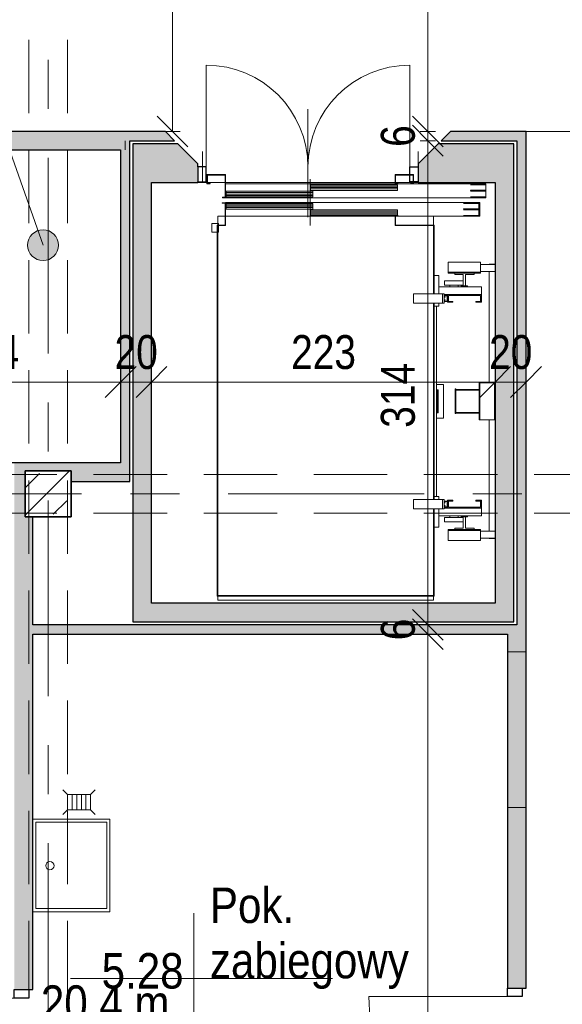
# Model space of a CAD drawing. Header units: centimetres. Extents: x -1743 to 21705, y -8842 to 3590.
# Tile 11 of 45: x -31 to 321, y 557 to 1196. Entities that reach past the tile are written whole.
import ezdxf

# ---------------------------------------------------------------- set-up
doc = ezdxf.new("R2010")
doc.units = ezdxf.units.CM
for name, pattern in [('IMPORT-ACAD_ISO02W100', [15875, 12700, -3175]), ('IMPORT-ACAD_ISO10W100', [45, 30, -7.5, 0, -7.5]), ('Oś', [222.25, 127, -31.75, 31.75, -31.75]), ('Ukryte', [71.438, 47.625, -23.813])]:
    doc.linetypes.add(name, pattern=pattern)
for name, color, linetype, lineweight in [('A-ANNO-DIMS', 211, 'Continuous', 13), ('A-ANNO-DIMS-100', 211, 'Continuous', 13), ('A-AREA', 32, 'Continuous', 9), ('A-AREA-IDEN', 2, 'Continuous', 13), ('A-DETL-GENF', 92, 'Continuous', 9), ('A-DETL-HDLN', 90, 'Ukryte', 9), ('A-DETL-MEDM', 33, 'Continuous', 25), ('A-DOOR', 31, 'Continuous', 13), ('A-FLOR', 192, 'Continuous', 13), ('A-WALL', 113, 'Continuous', 13), ('P-SANR-FIXT', 6, 'Continuous', 9), ('S-COLS', 52, 'Continuous', 9), ('S-GRID', 1, 'Continuous', 13)]:
    doc.layers.add(name, color=color, linetype=linetype, lineweight=lineweight)
doc.styles.add('Arial Narrow_2', font='ARIALN.TTF', dxfattribs={"height": 22})
doc.styles.add('Arial_3', font='arial.ttf', dxfattribs={"width": 0.85, "height": 23})
doc.dimstyles.new('Diagonal_1_100__0_1__1', dxfattribs={"dimscale": 30.48, "dimtxt": 22.515481, "dimasz": 0.656168, "dimexe": 0.164042, "dimexo": 0.0625, "dimgap": 0.065617, "dimtad": 1, "dimdec": 1, "dimrnd": 0.1, "dimdsep": 46, "dimtxsty": 'Arial Narrow_2', "dimblk1": 'OBLIQUE', "dimblk2": 'OBLIQUE', "dimsah": 1, "dimcen": 0.09, "dimazin": 0, "dimtfac": 1, "dimtdec": 4, "dimtix": 1, "dimtmove": 0, "dimatfit": 3, "dimfxl": 0.164042, "dimfxlon": 1, "dimtvp": 1, "dimtolj": 1, "dimtzin": 0, "dimarcsym": 2})
doc.dimstyles.new('Diagonal_1_100__0_1__2', dxfattribs={"dimscale": 30.48, "dimtxt": 22.515481, "dimasz": 0.656168, "dimexe": 0.164042, "dimexo": 0.0625, "dimgap": 0.065617, "dimtad": 1, "dimdec": 1, "dimrnd": 0.1, "dimdsep": 46, "dimtxsty": 'Arial Narrow_2', "dimblk1": 'OBLIQUE', "dimblk2": 'OBLIQUE', "dimsah": 1, "dimcen": 0.09, "dimazin": 0, "dimtfac": 1, "dimtdec": 4, "dimtix": 1, "dimtmove": 2, "dimatfit": 3, "dimfxl": 0.164042, "dimfxlon": 1, "dimtvp": 1, "dimtolj": 1, "dimtzin": 0, "dimarcsym": 2})

# ---------------------------------------------------------------- blocks, each defined once
blk = doc.blocks.new('M_Concrete-Square-Column - 300 x 300mm-V9-5_piętro III __10_50 m_ - stan istniejący')
at = {"layer": 'S-COLS'}
h = blk.add_hatch(dxfattribs=at)
h.set_pattern_fill('FP_11', color=256, style=0, pattern_type=2)
h.set_pattern_definition([(45, (12.623, -888.326), (-17.6777, 17.6777), []), (45, (30.3, -888.326), (-17.6777, 17.6777), [12.5, -6.25])])
h.paths.add_polyline_path([(15, -15), (15, 15), (-15, 15), (-15, -15)], flags=0)
at = {"layer": 'S-COLS', "lineweight": 35}
for p, q in [((15, 15), (-15, 15)), ((-15, 15), (-15, -15)), ((15, -15), (15, 15)), ((-15, -15), (15, -15))]:
    blk.add_line(p, q, dxfattribs=at)
blk = doc.blocks.new('DRZWI 1S - automatyczna etykieta - Drzwi 90-2252155-5_piętro III __10_50 m_ - stan istniejący')
at = {"layer": 'A-DETL-GENF'}
for p, q in [((-50.5, 6), (-50.5, -3.5)), ((-45, 6), (-50.5, 6)), ((-45, -3.5), (-45, 6)), ((50.5, 6), (45, 6)), ((45, 6), (45, -3.5)), ((50.5, -3.5), (50.5, 6)), ((-50.5, -3.5), (-45, -3.5)), ((45, -3.5), (50.5, -3.5))]:
    blk.add_line(p, q, dxfattribs=at)
at = {"layer": 'A-DETL-MEDM'}
for p, q in [((-45, 6), (-50.5, 6)), ((-50.5, 6), (-50.5, -3.5)), ((-45, -3.5), (-45, 6)), ((45, -3.5), (45, 6)), ((45, 6), (50.5, 6)), ((50.5, 6), (50.5, -3.5)), ((-50.5, -3.5), (-45, -3.5)), ((50.5, -3.5), (45, -3.5))]:
    blk.add_line(p, q, dxfattribs=at)
at = {"layer": 'A-DOOR'}
blk.add_line((45, 6), (45, 96), dxfattribs=at)
blk.add_arc((45, 6), 90, 90, 180, dxfattribs=at)
blk = doc.blocks.new('DRZWI 2S - automatyczna etykieta - Drzwi 71_5_71_5 _winda_-2595142-5_piętro III __10_50 m_ - stan istniejący')
at = {"layer": 'A-DETL-GENF'}
for p, q in [((-71.5, -2.5), (-71.5, -12.05)), ((-66, -2.5), (-71.5, -2.5)), ((-66, -12.05), (-66, -2.5)), ((71.5, -2.5), (66, -2.5)), ((66, -2.5), (66, -12.05)), ((71.5, -12.05), (71.5, -2.5)), ((-71.5, -12.05), (-66, -12.05)), ((66, -12.05), (71.5, -12.05))]:
    blk.add_line(p, q, dxfattribs=at)
at = {"layer": 'A-DETL-MEDM'}
for p, q in [((-66, -2.5), (-71.5, -2.5)), ((-71.5, -2.5), (-71.5, -12.05)), ((-66, -12.05), (-66, -2.5)), ((66, -12.05), (66, -2.5)), ((66, -2.5), (71.5, -2.5)), ((71.5, -2.5), (71.5, -12.05)), ((-71.5, -12.05), (-66, -12.05)), ((71.5, -12.05), (66, -12.05))]:
    blk.add_line(p, q, dxfattribs=at)
at = {"layer": 'A-DOOR'}
for p, q in [((-66, -2.5), (-66, 63.5)), ((66, -2.5), (66, 63.5))]:
    blk.add_line(p, q, dxfattribs=at)
at = {"layer": 'A-DOOR', "lineweight": 9}
blk.add_line((0, 35), (0, -35), dxfattribs=at)
at = {"layer": 'A-DOOR'}
for centre, start, end in [((-66, -2.5), 360, 90), ((66, -2.5), 90, 180)]:
    blk.add_arc(centre, 66, start, end, dxfattribs=at)
blk = doc.blocks.new('zlew - Type 1-1332169-5_piętro III __10_50 m_ - stan istniejący')
at = {"layer": 'P-SANR-FIXT'}
for p, q in [((-17.5, 6), (-17.5, 56)), ((-17.5, 56), (42.5, 56)), ((-15.5, 8), (-15.5, 54)), ((-15.5, 54), (40.5, 54)), ((40.5, 54), (40.5, 8)), ((42.5, 56), (42.5, 6)), ((40.5, 8), (-15.5, 8))]:
    blk.add_line(p, q, dxfattribs=at)
blk.add_circle((12.66, 17.08), 2.7, dxfattribs=at)
blk = doc.blocks.new('kratka ściekowa1 - kratka ściekowa-1764096-5_piętro III __10_50 m_ - stan istniejący')
at = {"layer": 'P-SANR-FIXT'}
for p, q in [((-10.5, 8), (-7.5, 5)), ((10.5, 8), (7.5, 5)), ((-7.5, 5), (-7.5, -5)), ((7.5, 5), (-7.5, 5)), ((-4.5, 5), (-4.5, -5)), ((-1.5, 5), (-1.5, -5)), ((1.5, 5), (1.5, -5)), ((4.5, 5), (4.5, -5)), ((7.5, -5), (7.5, 5)), ((-10.5, -8), (-7.5, -5)), ((-7.5, -5), (7.5, -5)), ((7.5, -5), (10.5, -8))]:
    blk.add_line(p, q, dxfattribs=at)
blk = doc.blocks.new('Winda lift 140x240 - Winda lift 140x240-2375752-5_piętro III __10_50 m_ - stan istniejący')
at = {"layer": 'A-DETL-GENF'}
for p, q in [((-70, 123), (-70, 120.3)), ((70, 123), (-70, 123)), ((70, 120.3), (70, 123)), ((-70.3, 120.3), (-70.3, 63.75)), ((70.3, 120.3), (-70.3, 120.3)), ((-70, 120), (70, 120)), ((-70, 63.75), (-70, 120)), ((70, 120), (70, -120)), ((70.3, -120.3), (70.3, 120.3)), ((-100.5, 84.2), (-100.5, 77.7)), ((-79.5, 84.2), (-100.5, 84.2)), ((-79.5, 77.7), (-79.5, 84.2)), ((-110, 83), (-110, 82.7)), ((-106, 83), (-110, 83)), ((-110, 82.7), (-110, 78.2)), ((-110, 82.7), (-100.5, 82.7)), ((-110, 78.2), (-100.5, 78.2)), ((-110, 78.2), (-110, -90.2)), ((-106, 82.7), (-106, 83)), ((-106, 6), (-106, 78.2)), ((-100.5, 77.7), (-79.5, 77.7)), ((-100.5, 77.7), (-79.5, 77.7)), ((-100.5, 77.2), (-100.5, 77.7)), ((-79.5, 77.2), (-100.5, 77.2)), ((-83.75, 77.2), (-96.25, 77.2)), ((-96.25, 77.2), (-96.25, 76.3)), ((-83.75, 76.3), (-83.75, 77.2)), ((-79.5, 77.7), (-79.5, 77.2)), ((-96.25, 76.3), (-90.8, 76.3)), ((-90.8, 76.3), (-90.8, 69)), ((-89.2, 76.3), (-83.75, 76.3)), ((-89.2, 69), (-89.2, 76.3)), ((-89.2, 72.25), (-89.2, 69.25)), ((-88.74, 72.25), (-89.2, 72.25)), ((-87.44, 72.25), (-88.74, 72.25)), ((-85.5, 72.25), (-87.44, 72.25)), ((-83.2, 72.25), (-85.5, 72.25)), ((-80.9, 72.25), (-83.2, 72.25)), ((-78.96, 72.25), (-80.9, 72.25)), ((-77.66, 72.25), (-78.96, 72.25)), ((-77.2, 72.25), (-77.66, 72.25)), ((-77.2, 69.25), (-77.2, 72.25)), ((-73.5, 75.7), (-73.5, 63.75)), ((-70.3, 75.7), (-73.5, 75.7)), ((-101.05, 68.2), (-101.05, 63.2)), ((-73.5, 68.2), (-101.05, 68.2)), ((-92, 69), (-92, 68.2)), ((-88, 69), (-92, 69)), ((-90.8, 69), (-89.2, 69)), ((-89.2, 69.25), (-88.74, 69.25)), ((-88.74, 69.25), (-87.44, 69.25)), ((-88, 68.2), (-88, 69)), ((-87.44, 69.25), (-85.5, 69.25)), ((-85.95, 69.25), (-85.95, 68.2)), ((-85.74, 69.25), (-85.95, 69.25)), ((-85.14, 69.25), (-85.74, 69.25)), ((-85.5, 69.25), (-83.2, 69.25)), ((-84.25, 69.25), (-85.14, 69.25)), ((-83.2, 69.25), (-84.25, 69.25)), ((-83.2, 69.25), (-80.9, 69.25)), ((-82.15, 69.25), (-83.2, 69.25)), ((-81.26, 69.25), (-82.15, 69.25)), ((-80.66, 69.25), (-81.26, 69.25)), ((-80.9, 69.25), (-78.96, 69.25)), ((-80.45, 69.25), (-80.66, 69.25)), ((-80.45, 68.2), (-80.45, 69.25)), ((-78.96, 69.25), (-77.66, 69.25)), ((-77.66, 69.25), (-77.2, 69.25)), ((-101.05, 63.2), (-76.9, 63.2)), ((-101, 63.2), (-101, 58.2)), ((-79.1, 63.2), (-101, 63.2)), ((-101, 58.2), (-100.5, 58.2)), ((-100.5, 62.7), (-79.6, 62.7)), ((-100.5, 58.2), (-100.5, 62.7)), ((-100.5, 58.7), (-100.5, 58.2)), ((-97.5, 58.7), (-100.5, 58.7)), ((-100.5, 58.2), (-97.5, 58.2)), ((-97.5, 58.2), (-97.5, 58.7)), ((-82.6, 58.7), (-82.6, 58.2)), ((-79.6, 58.7), (-82.6, 58.7)), ((-82.6, 58.2), (-79.6, 58.2)), ((-79.6, 62.7), (-79.6, 58.2)), ((-79.6, 58.2), (-79.6, 58.7)), ((-79.6, 58.2), (-79.1, 58.2)), ((-79.1, 63.2), (-79.1, 62.7)), ((-76.9, 63.2), (-79.1, 63.2)), ((-79.1, 58.2), (-79.1, 63.2)), ((-79.1, 62.7), (-79.1, 58.7)), ((-76.9, 62.7), (-79.1, 62.7)), ((-79.1, 58.7), (-76.9, 58.7)), ((-78.9, 62.5), (-77.1, 62.5)), ((-78.9, 58.9), (-78.9, 62.5)), ((-77.1, 58.9), (-78.9, 58.9)), ((-77.1, 62.5), (-77.5, 61.6)), ((-77.5, 61.6), (-76.9, 61.6)), ((-77.5, 59.8), (-77.1, 58.9)), ((-76.9, 59.8), (-77.5, 59.8)), ((-76.9, 63.75), (-76.9, 57.75)), ((-75.9, 63.75), (-76.9, 63.75)), ((-76.9, 61.6), (-76.9, 62.7)), ((-76.9, 58.7), (-76.9, 59.8)), ((-76.9, 57.75), (-75.9, 57.75)), ((-75.9, 63.75), (-56.9, 63.75)), ((-75.9, 57.75), (-75.9, 63.75)), ((-75.9, 57.75), (-75.9, 63.75)), ((-56.9, 57.75), (-75.9, 57.75)), ((-73.5, 57.75), (-73.5, 55.7)), ((-70.3, 57.75), (-70.3, -69.75)), ((-70, -69.75), (-70, 57.75)), ((-56.9, 63.75), (-56.9, 57.75)), ((-73.5, 55.7), (-70.3, 55.7)), ((-71.9, 55.7), (-71.9, -67.7)), ((-109.5, 6), (-100, 6)), ((-109.5, -18), (-109.5, 6)), ((-100, 6), (-100, -18)), ((-99.5, 6), (-100, 6)), ((-100, 6), (-100, -18)), ((-99.5, -18), (-99.5, 6)), ((-84.5, 1.75), (-99.5, 1.75)), ((-99.5, 1.75), (-99.5, 1.25)), ((-99.5, 1.25), (-84.5, 1.25)), ((-84.5, 2), (-84.5, -14)), ((-84, 2), (-84.5, 2)), ((-84.5, 1.25), (-84.5, 1.75)), ((-84, -14), (-84, 2)), ((-76.55, 5), (-76.55, -17)), ((-71.9, 5), (-76.55, 5)), ((-72.9, 1.5), (-72.9, -13.5)), ((-72.35, 1.5), (-72.9, 1.5)), ((-72.35, 1.5), (-71.9, 1.5)), ((-72.35, -13.5), (-72.35, 1.5)), ((-72.35, -13.5), (-72.35, 1.5)), ((-100, -18), (-109.5, -18)), ((-106, -90.2), (-106, -18)), ((-100, -18), (-99.5, -18)), ((-84.5, -13.25), (-99.5, -13.25)), ((-99.5, -13.25), (-99.5, -13.75)), ((-99.5, -13.75), (-84.5, -13.75)), ((-84.5, -13.75), (-84.5, -13.25)), ((-84.5, -14), (-84, -14)), ((-76.55, -17), (-71.9, -17)), ((-72.9, -13.5), (-72.35, -13.5)), ((-71.9, -13.5), (-72.35, -13.5)), ((-101, -70.2), (-101, -75.2)), ((-100.5, -70.2), (-101, -70.2)), ((-100.5, -70.2), (-100.5, -70.7)), ((-97.5, -70.2), (-100.5, -70.2)), ((-100.5, -74.7), (-100.5, -70.2)), ((-97.5, -70.7), (-97.5, -70.2)), ((-82.6, -70.2), (-82.6, -70.7)), ((-79.6, -70.2), (-82.6, -70.2)), ((-79.6, -70.7), (-79.6, -70.2)), ((-79.6, -70.2), (-79.6, -74.7)), ((-79.1, -70.2), (-79.6, -70.2)), ((-79.1, -75.2), (-79.1, -70.2)), ((-76.9, -69.75), (-76.9, -75.75)), ((-75.9, -69.75), (-76.9, -69.75)), ((-75.9, -69.75), (-56.9, -69.75)), ((-75.9, -75.75), (-75.9, -69.75)), ((-75.9, -75.75), (-75.9, -69.75)), ((-73.5, -67.7), (-73.5, -69.75)), ((-70.3, -67.7), (-73.5, -67.7)), ((-56.9, -69.75), (-56.9, -75.75)), ((-101.05, -75.2), (-101.05, -80.2)), ((-76.9, -75.2), (-101.05, -75.2)), ((-101, -75.2), (-79.1, -75.2)), ((-100.5, -70.7), (-97.5, -70.7)), ((-79.6, -74.7), (-100.5, -74.7)), ((-82.6, -70.7), (-79.6, -70.7)), ((-79.1, -70.7), (-79.1, -74.7)), ((-76.9, -70.7), (-79.1, -70.7)), ((-79.1, -74.7), (-79.1, -75.2)), ((-79.1, -74.7), (-76.9, -74.7)), ((-79.1, -75.2), (-76.9, -75.2)), ((-78.9, -70.9), (-77.1, -70.9)), ((-78.9, -74.5), (-78.9, -70.9)), ((-77.1, -74.5), (-78.9, -74.5)), ((-77.1, -70.9), (-77.5, -71.8)), ((-77.5, -71.8), (-76.9, -71.8)), ((-77.5, -73.6), (-77.1, -74.5)), ((-76.9, -73.6), (-77.5, -73.6)), ((-76.9, -71.8), (-76.9, -70.7)), ((-76.9, -74.7), (-76.9, -73.6)), ((-76.9, -75.75), (-75.9, -75.75)), ((-56.9, -75.75), (-75.9, -75.75)), ((-73.5, -75.75), (-73.5, -87.7)), ((-70.3, -75.75), (-70.3, -120.3)), ((-70, -120), (-70, -75.75)), ((-101.05, -80.2), (-73.5, -80.2)), ((-92, -80.2), (-92, -81)), ((-92, -81), (-88, -81)), ((-90.8, -81), (-90.8, -88.3)), ((-89.2, -81), (-90.8, -81)), ((-89.2, -88.3), (-89.2, -81)), ((-89.2, -81.25), (-89.2, -84.25)), ((-88.74, -81.25), (-89.2, -81.25)), ((-87.44, -81.25), (-88.74, -81.25)), ((-88, -81), (-88, -80.2)), ((-85.5, -81.25), (-87.44, -81.25)), ((-85.95, -80.2), (-85.95, -81.25)), ((-85.95, -81.25), (-85.74, -81.25)), ((-85.74, -81.25), (-85.14, -81.25)), ((-83.2, -81.25), (-85.5, -81.25)), ((-85.14, -81.25), (-84.25, -81.25)), ((-84.25, -81.25), (-83.2, -81.25)), ((-80.9, -81.25), (-83.2, -81.25)), ((-83.2, -81.25), (-82.15, -81.25)), ((-82.15, -81.25), (-81.26, -81.25)), ((-81.26, -81.25), (-80.66, -81.25)), ((-78.96, -81.25), (-80.9, -81.25)), ((-80.66, -81.25), (-80.45, -81.25)), ((-80.45, -81.25), (-80.45, -80.2)), ((-77.66, -81.25), (-78.96, -81.25)), ((-77.2, -81.25), (-77.66, -81.25)), ((-77.2, -84.25), (-77.2, -81.25)), ((-100.5, -89.7), (-100.5, -89.2)), ((-100.5, -89.2), (-79.5, -89.2)), ((-96.25, -88.3), (-96.25, -89.2)), ((-90.8, -88.3), (-96.25, -88.3)), ((-96.25, -89.2), (-83.75, -89.2)), ((-89.2, -84.25), (-88.74, -84.25)), ((-83.75, -88.3), (-89.2, -88.3)), ((-88.74, -84.25), (-87.44, -84.25)), ((-87.44, -84.25), (-85.5, -84.25)), ((-85.5, -84.25), (-83.2, -84.25)), ((-83.75, -89.2), (-83.75, -88.3)), ((-83.2, -84.25), (-80.9, -84.25)), ((-80.9, -84.25), (-78.96, -84.25)), ((-79.5, -89.2), (-79.5, -89.7)), ((-78.96, -84.25), (-77.66, -84.25)), ((-77.66, -84.25), (-77.2, -84.25)), ((-73.5, -87.7), (-70.3, -87.7)), ((-100.5, -90.2), (-110, -90.2)), ((-110, -90.2), (-110, -94.7)), ((-110, -94.7), (-100.5, -94.7)), ((-110, -94.7), (-110, -95)), ((-110, -95), (-106, -95)), ((-106, -95), (-106, -94.7)), ((-79.5, -89.7), (-100.5, -89.7)), ((-100.5, -89.7), (-100.5, -96.2)), ((-79.5, -89.7), (-100.5, -89.7)), ((-79.5, -96.2), (-79.5, -89.7)), ((-100.5, -96.2), (-79.5, -96.2)), ((-70.3, -120.3), (-70, -120.3)), ((-70, -120), (-70, -120.3)), ((-45, -120), (-70, -120)), ((-70, -120.3), (-70, -120)), ((-70, -120.3), (-70, -126)), ((-70, -120.3), (-45.3, -120.3)), ((-45.3, -120.3), (-45.3, -126)), ((-45, -126.3), (-45, -120)), ((65, -120), (65, -134.8)), ((70, -120), (65, -120)), ((65.3, -120.3), (70.3, -120.3)), ((65.3, -134.5), (65.3, -120.3)), ((69.5, -117.07), (69.47, -117.07)), ((69.47, -117.07), (69.47, -119.92)), ((69.47, -119.92), (69.5, -119.92)), ((69.5, -115.75), (69.5, -120)), ((70, -115.75), (69.5, -115.75)), ((69.5, -119.92), (69.5, -117.07)), ((69.5, -120.3), (69.5, -121.25)), ((69.5, -121.25), (70, -121.25)), ((70, -120), (70, -115.75)), ((70, -120.3), (70, -121.25)), ((70, -121.25), (70, -120.3)), ((70, -121.25), (73.75, -121.25)), ((70, -126), (70, -121.25)), ((73.75, -115.75), (70.3, -115.75)), ((73.75, -121.25), (73.75, -115.75)), ((-100, -126), (-100, -135)), ((-47.15, -126), (-100, -126)), ((-70, -126), (-45.3, -126)), ((-47.15, -126), (-47.15, -126.3)), ((-45.3, -126), (-47.15, -126)), ((-47.15, -126.3), (-45, -126.3)), ((-46.5, -126.5), (-46.5, -130.2)), ((9.75, -126.5), (-46.5, -126.5)), ((-46.5, -127.42), (9.75, -127.42)), ((-45, -126.15), (65, -126.15)), ((9.75, -130.2), (9.75, -126.5)), ((65, -135), (65, -126.15)), ((65.3, -126), (70, -126)), ((-46.5, -128.35), (9.75, -128.35)), ((-46.5, -129.27), (9.75, -129.27)), ((-46.5, -130.2), (9.75, -130.2)), ((8.25, -130.7), (8.25, -134.4)), ((64.5, -130.7), (8.25, -130.7)), ((8.25, -131.62), (64.5, -131.62)), ((8.25, -132.55), (64.5, -132.55)), ((8.25, -133.47), (64.5, -133.47)), ((64.5, -134.4), (64.5, -130.7)), ((-104, -138), (-104, -147)), ((65, -138), (-104, -138)), ((-100, -135), (65, -135)), ((8.25, -134.4), (64.5, -134.4)), ((8.25, -138.6), (8.25, -142.3)), ((64.5, -138.6), (8.25, -138.6)), ((8.25, -139.52), (64.5, -139.52)), ((8.25, -140.45), (64.5, -140.45)), ((64.5, -142.3), (64.5, -138.6)), ((65, -134.8), (67.15, -134.8)), ((65, -138), (65, -153)), ((67, -138), (65, -138)), ((65, -147), (65, -138)), ((67.15, -134.5), (65.3, -134.5)), ((65.3, -138.3), (67, -138.3)), ((65.3, -152.7), (65.3, -138.3)), ((67, -138.3), (67, -138)), ((67.15, -134.8), (67.15, -134.5)), ((-46.5, -142.8), (-46.5, -146.5)), ((9.75, -142.8), (-46.5, -142.8)), ((-46.5, -143.72), (9.75, -143.72)), ((-46.5, -144.65), (9.75, -144.65)), ((-46.5, -145.57), (9.75, -145.57)), ((-46.5, -146.5), (9.75, -146.5)), ((8.25, -141.37), (64.5, -141.37)), ((8.25, -142.3), (64.5, -142.3)), ((9.75, -146.5), (9.75, -142.8)), ((-104, -147), (65, -147)), ((-60, -148), (-60, -168)), ((-57, -148), (-60, -148)), ((-57, -147), (-57, -153)), ((-55, -147), (-57, -147)), ((-57, -153), (-45, -153)), ((-56.7, -147.3), (-55, -147.3)), ((-56.7, -152.7), (-56.7, -147.3)), ((-45.3, -148), (-56.7, -148)), ((-45.3, -152.7), (-56.7, -152.7)), ((-55, -147.3), (-55, -147)), ((-47, -147), (-47, -147.3)), ((-45, -147), (-47, -147)), ((-47, -147.3), (-45.3, -147.3)), ((-45.3, -147.3), (-45.3, -152.7)), ((-45, -153), (-45, -147)), ((65, -148), (-45, -148)), ((65, -153), (77, -153)), ((76.7, -148), (65.3, -148)), ((76.7, -152.7), (65.3, -152.7)), ((75, -147), (75, -147.3)), ((77, -147), (75, -147)), ((75, -147.3), (76.7, -147.3)), ((76.7, -147.3), (76.7, -152.7)), ((77, -153), (77, -147)), ((80, -148), (77, -148)), ((80, -168), (80, -148))]:
    blk.add_line(p, q, dxfattribs=at)
at = {"layer": 'A-DETL-GENF', "linetype": 'IMPORT-ACAD_ISO10W100'}
blk.add_line((10, -120), (10, -156), dxfattribs=at)
at = {"layer": 'A-DETL-GENF', "linetype": 'IMPORT-ACAD_ISO02W100'}
for p, q in [((-99.5, -126.5), (-99.5, -130.2)), ((-89.5, -126.5), (-99.5, -126.5)), ((-99.4, -126.6), (-89.5, -126.6)), ((-99.4, -130.1), (-99.4, -126.6)), ((-89.5, -126.6), (-89.5, -126.5)), ((-99.5, -130.2), (-89.5, -130.2)), ((-99.5, -130.7), (-99.5, -134.4)), ((-89.5, -130.7), (-99.5, -130.7)), ((-89.5, -130.1), (-99.4, -130.1)), ((-99.4, -130.8), (-89.5, -130.8)), ((-99.4, -134.3), (-99.4, -130.8)), ((-89.5, -130.2), (-89.5, -130.1)), ((-89.5, -130.8), (-89.5, -130.7)), ((-104, -138.6), (-104, -142.3)), ((-94, -138.6), (-104, -138.6)), ((-103.9, -138.7), (-94, -138.7)), ((-103.9, -142.2), (-103.9, -138.7)), ((-99.5, -134.4), (-89.5, -134.4)), ((-89.5, -134.3), (-99.4, -134.3)), ((-94, -138.7), (-94, -138.6)), ((-89.5, -134.4), (-89.5, -134.3)), ((-104, -142.3), (-94, -142.3)), ((-104, -142.8), (-104, -146.5)), ((-94, -142.8), (-104, -142.8)), ((-104, -146.5), (-94, -146.5)), ((-94, -142.2), (-103.9, -142.2)), ((-103.9, -142.9), (-94, -142.9)), ((-103.9, -146.4), (-103.9, -142.9)), ((-94, -146.4), (-103.9, -146.4)), ((-94, -142.3), (-94, -142.2)), ((-94, -142.9), (-94, -142.8)), ((-94, -146.5), (-94, -146.4))]:
    blk.add_line(p, q, dxfattribs=at)
blk = doc.blocks.new('DIMBLOCK33-5_piętro III __10_50 m_ - stan istniejący')
at = {"layer": 'A-ANNO-DIMS-100'}
for p, q in [((233.64, 797.33), (223.64, 807.33)), ((228.64, 797.33), (238.64, 797.33)), ((233.64, 797.33), (228.64, 797.33)), ((233.64, 143.33), (233.64, 797.33)), ((233.64, 797.33), (243.64, 787.33)), ((233.64, 143.33), (223.64, 153.33)), ((228.64, 143.33), (238.64, 143.33)), ((233.64, 143.33), (228.64, 143.33)), ((233.64, 143.33), (243.64, 133.33))]:
    blk.add_line(p, q, dxfattribs=at)
at = {"layer": 'A-ANNO-DIMS-100', "color": 0, "insert": (203.2, 449.42), "char_height": 22, "width": 50.1774, "attachment_point": 1, "rotation": 90, "line_spacing_factor": 0.974696, "style": 'Arial Narrow_2'}
blk.add_mtext('654', dxfattribs=at)
blk = doc.blocks.new('_Oblique')
at = {"color": 0, "linetype": 'ByBlock', "lineweight": -2}
blk.add_line((-0.5, -0.5), (0.5, 0.5), dxfattribs=at)
blk = doc.blocks.new('DIMBLOCK34-5_piętro III __10_50 m_ - stan istniejący')
at = {"layer": 'A-ANNO-DIMS-100'}
for p, q in [((233.64, 803.33), (223.64, 813.33)), ((233.64, 797.33), (223.64, 807.33)), ((228.64, 803.33), (238.64, 803.33)), ((233.64, 803.33), (228.64, 803.33)), ((233.64, 797.33), (233.64, 803.33)), ((233.64, 803.33), (243.64, 793.33)), ((228.64, 797.33), (238.64, 797.33)), ((233.64, 797.33), (228.64, 797.33)), ((233.64, 797.33), (243.64, 787.33))]:
    blk.add_line(p, q, dxfattribs=at)
at = {"layer": 'A-ANNO-DIMS-100', "color": 0, "insert": (203.2, 793.36), "char_height": 22, "width": 16.7258, "attachment_point": 1, "rotation": 90, "line_spacing_factor": 0.974696, "style": 'Arial Narrow_2'}
blk.add_mtext('\\fArial Narrow|b0|i0|c238|p34|;6', dxfattribs=at)
blk = doc.blocks.new('DIMBLOCK35-5_piętro III __10_50 m_ - stan istniejący')
at = {"layer": 'A-ANNO-DIMS-100'}
for p, q in [((233.64, 1117.33), (223.64, 1127.33)), ((228.64, 1117.33), (238.64, 1117.33)), ((233.64, 1117.33), (228.64, 1117.33)), ((233.64, 803.33), (233.64, 1117.33)), ((233.64, 1117.33), (243.64, 1107.33)), ((233.64, 803.33), (223.64, 813.33)), ((228.64, 803.33), (238.64, 803.33)), ((233.64, 803.33), (228.64, 803.33)), ((233.64, 803.33), (243.64, 793.33))]:
    blk.add_line(p, q, dxfattribs=at)
at = {"layer": 'A-ANNO-DIMS-100', "color": 0, "insert": (203.2, 931.18), "char_height": 22, "width": 50.1774, "attachment_point": 1, "rotation": 90, "line_spacing_factor": 0.974696, "style": 'Arial Narrow_2'}
blk.add_mtext('314', dxfattribs=at)
blk = doc.blocks.new('DIMBLOCK36-5_piętro III __10_50 m_ - stan istniejący')
at = {"layer": 'A-ANNO-DIMS-100'}
for p, q in [((233.64, 1123.33), (223.64, 1133.33)), ((233.64, 1117.33), (223.64, 1127.33)), ((228.64, 1123.33), (238.64, 1123.33)), ((233.64, 1123.33), (228.64, 1123.33)), ((233.64, 1117.33), (233.64, 1123.33)), ((233.64, 1123.33), (243.64, 1113.33)), ((228.64, 1117.33), (238.64, 1117.33)), ((233.64, 1117.33), (228.64, 1117.33)), ((233.64, 1117.33), (243.64, 1107.33))]:
    blk.add_line(p, q, dxfattribs=at)
at = {"layer": 'A-ANNO-DIMS-100', "color": 0, "insert": (203.2, 1113.36), "char_height": 22, "width": 16.7258, "attachment_point": 1, "rotation": 90, "line_spacing_factor": 0.974696, "style": 'Arial Narrow_2'}
blk.add_mtext('\\fArial Narrow|b0|i0|c238|p34|;6', dxfattribs=at)
blk = doc.blocks.new('DIMBLOCK37-5_piętro III __10_50 m_ - stan istniejący')
at = {"layer": 'A-ANNO-DIMS-100'}
for p, q in [((233.64, 1826.33), (223.64, 1836.33)), ((228.64, 1826.33), (238.64, 1826.33)), ((233.64, 1826.33), (228.64, 1826.33)), ((233.64, 1123.33), (233.64, 1826.33)), ((233.64, 1826.33), (243.64, 1816.33)), ((233.64, 1123.33), (223.64, 1133.33)), ((228.64, 1123.33), (238.64, 1123.33)), ((233.64, 1123.33), (228.64, 1123.33)), ((233.64, 1123.33), (243.64, 1113.33))]:
    blk.add_line(p, q, dxfattribs=at)
at = {"layer": 'A-ANNO-DIMS-100', "color": 0, "insert": (203.2, 1453.92), "char_height": 22, "width": 50.1774, "attachment_point": 1, "rotation": 90, "line_spacing_factor": 0.974696, "style": 'Arial Narrow_2'}
blk.add_mtext('703', dxfattribs=at)
blk = doc.blocks.new('DIMBLOCK144-5_piętro III __10_50 m_ - stan istniejący')
at = {"layer": 'A-ANNO-DIMS-100'}
for p, q in [((67.98, 1349.83), (57.98, 1359.83)), ((62.98, 1349.83), (72.98, 1349.83)), ((67.98, 1349.83), (62.98, 1349.83)), ((67.98, 1123.33), (67.98, 1349.83)), ((67.98, 1349.83), (77.98, 1339.83)), ((67.98, 1123.33), (57.98, 1133.33)), ((62.98, 1123.33), (72.98, 1123.33)), ((67.98, 1123.33), (62.98, 1123.33)), ((67.98, 1123.33), (77.98, 1113.33))]:
    blk.add_line(p, q, dxfattribs=at)
at = {"layer": 'A-ANNO-DIMS-100', "color": 0, "insert": (37.54, 1205.13), "char_height": 22, "width": 75.4805, "attachment_point": 1, "rotation": 90, "line_spacing_factor": 0.974696, "style": 'Arial Narrow_2'}
blk.add_mtext('226.5', dxfattribs=at)
blk = doc.blocks.new('DIMBLOCK215-5_piętro III __10_50 m_ - stan istniejący')
at = {"layer": 'A-ANNO-DIMS-100'}
for p, q in [((-139.62, 960.85), (-129.62, 970.85)), ((34.38, 960.85), (44.38, 970.85)), ((-139.62, 965.85), (-139.62, 955.85)), ((-139.62, 960.85), (-139.62, 965.85)), ((34.38, 965.85), (34.38, 955.85)), ((34.38, 960.85), (34.38, 965.85)), ((-139.62, 960.85), (-149.62, 950.85)), ((-139.62, 960.85), (34.38, 960.85)), ((34.38, 960.85), (24.38, 950.85))]:
    blk.add_line(p, q, dxfattribs=at)
at = {"layer": 'A-ANNO-DIMS-100', "color": 0, "insert": (-73.53, 991.28), "char_height": 22, "width": 50.1774, "attachment_point": 1, "line_spacing_factor": 0.974696, "style": 'Arial Narrow_2'}
blk.add_mtext('174', dxfattribs=at)
blk = doc.blocks.new('DIMBLOCK216-5_piętro III __10_50 m_ - stan istniejący')
at = {"layer": 'A-ANNO-DIMS-100'}
for p, q in [((34.38, 960.85), (44.38, 970.85)), ((54.38, 960.85), (64.38, 970.85)), ((34.38, 965.85), (34.38, 955.85)), ((34.38, 960.85), (34.38, 965.85)), ((54.38, 965.85), (54.38, 955.85)), ((54.38, 960.85), (54.38, 965.85)), ((34.38, 960.85), (24.38, 950.85)), ((34.38, 960.85), (54.38, 960.85)), ((54.38, 960.85), (44.38, 950.85))]:
    blk.add_line(p, q, dxfattribs=at)
at = {"layer": 'A-ANNO-DIMS-100', "color": 0, "insert": (30.44, 991.28), "char_height": 22, "width": 33.4516, "attachment_point": 1, "line_spacing_factor": 0.974696, "style": 'Arial Narrow_2'}
blk.add_mtext('20', dxfattribs=at)
blk = doc.blocks.new('DIMBLOCK217-5_piętro III __10_50 m_ - stan istniejący')
at = {"layer": 'A-ANNO-DIMS-100'}
for p, q in [((54.38, 960.85), (64.38, 970.85)), ((277.38, 960.85), (287.38, 970.85)), ((54.38, 965.85), (54.38, 955.85)), ((54.38, 960.85), (54.38, 965.85)), ((277.38, 965.85), (277.38, 955.85)), ((277.38, 960.85), (277.38, 965.85)), ((54.38, 960.85), (44.38, 950.85)), ((54.38, 960.85), (277.38, 960.85)), ((277.38, 960.85), (267.38, 950.85))]:
    blk.add_line(p, q, dxfattribs=at)
at = {"layer": 'A-ANNO-DIMS-100', "color": 0, "insert": (144.97, 991.28), "char_height": 22, "width": 50.1774, "attachment_point": 1, "line_spacing_factor": 0.974696, "style": 'Arial Narrow_2'}
blk.add_mtext('223', dxfattribs=at)
blk = doc.blocks.new('DIMBLOCK218-5_piętro III __10_50 m_ - stan istniejący')
at = {"layer": 'A-ANNO-DIMS-100'}
for p, q in [((277.38, 960.85), (287.38, 970.85)), ((297.38, 960.85), (307.38, 970.85)), ((277.38, 965.85), (277.38, 955.85)), ((277.38, 960.85), (277.38, 965.85)), ((297.38, 965.85), (297.38, 955.85)), ((297.38, 960.85), (297.38, 965.85)), ((277.38, 960.85), (267.38, 950.85)), ((277.38, 960.85), (297.38, 960.85)), ((297.38, 960.85), (287.38, 950.85))]:
    blk.add_line(p, q, dxfattribs=at)
at = {"layer": 'A-ANNO-DIMS-100', "color": 0, "insert": (273.44, 991.28), "char_height": 22, "width": 33.4516, "attachment_point": 1, "line_spacing_factor": 0.974696, "style": 'Arial Narrow_2'}
blk.add_mtext('20', dxfattribs=at)
blk = doc.blocks.new('METKA_POMIESZCZENIA2 - Rozbudowana - bez ramki-2396678-5_piętro III __10_50 m_ - stan istniejący')
at = {"layer": 'A-AREA-IDEN'}
for p, q in [((0, 0.425), (0, 0)), ((0.0976, 0), (-0.8, 0)), ((-0.8, 0), (0.9, 0)), ((0, 0), (0, -0.425))]:
    blk.add_line(p, q, dxfattribs=at)

msp = doc.modelspace()

# ---------------------------------------------------------------- hatches: boundary and pattern name
at = {"layer": 'A-AREA-IDEN'}
h = msp.add_hatch(color=256, dxfattribs=at)
edge = h.paths.add_edge_path(flags=0)
edge.add_arc((-15.99, 1049.59), 10, 0, 360)
at = {"layer": 'A-WALL'}
h = msp.add_hatch(color=9, dxfattribs=at)
h.paths.add_polyline_path([(34.38, 1111.33), (37.38, 1111.33), (37.38, 1123.33), (-39.12, 1123.33), (-39.12, 1111.33), (8.64, 1111.33)], flags=0)
h.paths.add_polyline_path([(-145.62, 1111.33), (-130.12, 1111.33), (-130.12, 1123.33), (-145.62, 1123.33), (-145.62, 1117.33)], flags=0)
h = msp.add_hatch(color=9, dxfattribs=at)
h.paths.add_polyline_path([(291.38, 1117.33), (291.38, 1123.33), (248.38, 1123.33), (242.38, 1117.33)], flags=0)
h.paths.add_polyline_path([(37.38, 1117.33), (69.38, 1117.33), (63.38, 1123.33), (37.38, 1123.33)], flags=0)
for points in [[(297.38, 803.33), (297.38, 1123.33), (291.38, 1123.33), (291.38, 803.33)], [(34.38, 896.33), (40.38, 896.33), (40.38, 1117.33), (37.38, 1117.33), (37.38, 1111.33), (34.38, 1111.33), (34.38, 908.33)], [(289.38, 817.33), (289.38, 1115.33), (277.38, 1115.33), (277.38, 817.33)], [(54.38, 805.33), (54.38, 1090.33), (42.38, 1090.33), (42.38, 805.33)], [(8.64, 896.33), (34.38, 896.33), (34.38, 908.33), (-22.62, 908.33), (-22.62, 903.33), (2.38, 903.33), (2.38, 896.33)], [(289.38, 805.33), (289.38, 817.33), (54.38, 817.33), (54.38, 805.33)], [(297.38, 797.33), (297.38, 803.33), (-22.62, 803.33), (-22.62, 797.33), (285.38, 797.33)], [(297.38, 684.83), (297.38, 785.83), (285.38, 785.83), (285.38, 684.83)]]:
    msp.add_hatch(color=9, dxfattribs=at).paths.add_polyline_path(points, flags=0)
h = msp.add_hatch(color=9, dxfattribs=at)
h.paths.add_polyline_path([(277.38, 1090.33), (277.38, 1115.33), (240.38, 1115.33), (227.38, 1102.33), (227.38, 1090.33)], flags=0)
h.paths.add_polyline_path([(42.38, 1090.33), (84.38, 1090.33), (84.38, 1102.33), (71.38, 1115.33), (42.38, 1115.33)], flags=0)
h = msp.add_hatch(color=9, dxfattribs=at)
h.paths.add_polyline_path([(-22.62, 122.33), (-22.62, 388.33), (-27.62, 388.33), (-27.62, 428.33), (-22.62, 428.33), (-22.62, 465.83), (-34.62, 465.83), (-34.62, 122.33)], flags=0)
h.paths.add_polyline_path([(-34.62, 566.83), (-22.62, 566.83), (-22.62, 873.33), (-27.62, 873.33), (-27.62, 903.33), (-22.62, 903.33), (-22.62, 908.33), (-34.62, 908.33), (-34.62, 625.33)], flags=0)
h = msp.add_hatch(color=9, dxfattribs=at)
h.paths.add_polyline_path([(297.38, 122.33), (297.38, 359.83), (285.38, 359.83), (285.38, 122.33)], flags=0)
h.paths.add_polyline_path([(285.38, 460.83), (297.38, 460.83), (297.38, 466.83), (285.38, 466.83)], flags=0)
h.paths.add_polyline_path([(297.38, 567.83), (297.38, 684.83), (285.38, 684.83), (285.38, 567.83), (294.88, 567.83)], flags=0)
h.paths.add_polyline_path([(285.38, 785.83), (297.38, 785.83), (297.38, 797.33), (285.38, 797.33), (285.38, 788.27)], flags=0)

# ---------------------------------------------------------------- linework, layer by layer
at = {"layer": 'A-AREA'}
msp.add_line((297.38, 1123.33), (536.38, 1123.33), dxfattribs=at)
at = {"layer": 'A-AREA-IDEN'}
msp.add_line((-15.99, 1049.59), (-107.13, 1308.25), dxfattribs=at)
msp.add_circle((-15.99, 1049.59), 10, dxfattribs=at)
at = {"layer": 'A-DETL-HDLN'}
for p, q in [((-25.12, 420.83), (-25.12, 2793.33)), ((-0.12, 420.83), (-0.12, 2793.33)), ((-1197.62, 900.83), (1172.38, 900.83)), ((-1197.62, 875.83), (1172.38, 875.83))]:
    msp.add_line(p, q, dxfattribs=at)
at = {"layer": 'A-FLOR'}
msp.add_line((84.38, 1090.33), (227.38, 1090.33), dxfattribs=at)
at = {"layer": 'A-WALL', "color": 7, "lineweight": 25}
for p, q in [((63.38, 1123.33), (-39.62, 1123.33)), ((69.38, 1117.33), (63.38, 1123.33)), ((248.38, 1123.33), (242.38, 1117.33)), ((297.38, 1123.33), (248.38, 1123.33)), ((297.38, 567.83), (297.38, 1123.33)), ((-39.62, 1111.33), (34.38, 1111.33)), ((34.38, 1111.33), (34.38, 908.33)), ((40.38, 896.33), (40.38, 1117.33)), ((40.38, 1117.33), (69.38, 1117.33)), ((42.38, 1115.33), (42.38, 805.33)), ((71.38, 1115.33), (42.38, 1115.33)), ((84.38, 1102.33), (71.38, 1115.33)), ((240.38, 1115.33), (227.38, 1102.33)), ((289.38, 1115.33), (240.38, 1115.33)), ((242.38, 1117.33), (291.38, 1117.33)), ((289.38, 805.33), (289.38, 1115.33)), ((291.38, 1117.33), (291.38, 803.33)), ((84.38, 1100.33), (84.38, 1102.33)), ((227.38, 1102.33), (227.38, 1100.33)), ((54.38, 817.33), (54.38, 1090.33)), ((54.38, 1090.33), (84.38, 1090.33)), ((84.38, 1090.33), (84.38, 1090.78)), ((227.38, 1090.78), (227.38, 1090.33)), ((227.38, 1090.33), (277.38, 1090.33)), ((277.38, 1090.33), (277.38, 817.33)), ((34.38, 908.33), (-139.62, 908.33)), ((2.38, 896.33), (40.38, 896.33)), ((-22.62, 803.33), (-22.62, 873.33)), ((277.38, 817.33), (54.38, 817.33)), ((42.38, 805.33), (289.38, 805.33)), ((291.38, 803.33), (-22.62, 803.33)), ((-22.62, 566.83), (-22.62, 797.33)), ((-22.62, 797.33), (285.38, 797.33)), ((285.38, 797.33), (285.38, 567.83)), ((-25.12, 566.83), (-22.62, 566.83)), ((294.88, 567.83), (297.38, 567.83))]:
    msp.add_line(p, q, dxfattribs=at)
at = {"layer": 'A-WALL'}
for p, q in [((37.38, 1117.33), (37.38, 1111.33)), ((285.38, 785.83), (297.38, 785.83)), ((297.38, 684.83), (285.38, 684.83))]:
    msp.add_line(p, q, dxfattribs=at)
at = {"layer": 'S-GRID', "linetype": 'Oś'}
for p, q in [((-12.62, 2884.27), (-12.62, 27.13)), ((1342.46, 888.33), (-1368.76, 888.33))]:
    msp.add_line(p, q, dxfattribs=at)

# ---------------------------------------------------------------- block references
at = {"layer": 'A-AREA-IDEN', "xscale": 99.99999999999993, "yscale": 99.99999999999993, "zscale": 99.99999999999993}
msp.add_blockref('METKA_POMIESZCZENIA2 - Rozbudowana - bez ramki-2396678-5_piętro III __10_50 m_ - stan istniejący', (81.86, 573.95), dxfattribs=at)
at = {"layer": 'A-DETL-GENF', "rotation": 180}
msp.add_blockref('Winda lift 140x240 - Winda lift 140x240-2375752-5_piętro III __10_50 m_ - stan istniejący', (167.38, 942.33), dxfattribs=at)
at = {"layer": 'A-DOOR'}
msp.add_blockref('DRZWI 2S - automatyczna etykieta - Drzwi 71_5_71_5 _winda_-2595142-5_piętro III __10_50 m_ - stan istniejący', (155.88, 1102.83), dxfattribs=at)
at = {"layer": 'A-DOOR', "rotation": 89.9999999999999}
for p in [(-28.62, 516.33), (291.38, 517.33)]:
    msp.add_blockref('DRZWI 1S - automatyczna etykieta - Drzwi 90-2252155-5_piętro III __10_50 m_ - stan istniejący', p, dxfattribs=at)
at = {"layer": 'P-SANR-FIXT'}
msp.add_blockref('kratka ściekowa1 - kratka ściekowa-1764096-5_piętro III __10_50 m_ - stan istniejący', (7.38, 688.33), dxfattribs=at)
at = {"layer": 'P-SANR-FIXT', "rotation": 269.9999999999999}
msp.add_blockref('zlew - Type 1-1332169-5_piętro III __10_50 m_ - stan istniejący', (-28.62, 659.83), dxfattribs=at)
at = {"layer": 'S-COLS'}
msp.add_blockref('M_Concrete-Square-Column - 300 x 300mm-V9-5_piętro III __10_50 m_ - stan istniejący', (-12.62, 888.33), dxfattribs=at)

# ---------------------------------------------------------------- texts
at = {"layer": 'A-AREA-IDEN', "char_height": 23, "line_spacing_factor": 0.936439, "style": 'Arial_3'}
for s, insert, width, attachment_point in [('\\pxt3.69565,7.3913,11.08696,14.78261,18.47826,22.17391,25.86957,29.56522,33.26087,36.95652,40.65217,44.34783,48.04348,51.73913,55.43478,59.13043,62.82609,66.52174,70.21739,73.91304,77.6087,81.30435,85,88.69565,92.3913,96.08696,99.78261,103.47826,107.17391,110.86957,114.56522,118.26087;{Pok.\\Pzabiegowy}', (92.29, 567.17), 127.075, 7), ('\\pxqr,t3.69565,7.3913,11.08696,14.78261,18.47826,22.17391,25.86957,29.56522,33.26087,36.95652,40.65217,44.34783,48.04348,51.73913,55.43478,59.13043,62.82609,66.52174,70.21739,73.91304,77.6087,81.30435,85,88.69565,92.3913,96.08696,99.78261,103.47826,107.17391,110.86957,114.56522,118.26087;{5.28}', (75.21, 567.17), 52.87, 9), ('\\pxqr,t3.69565,7.3913,11.08696,14.78261,18.47826,22.17391,25.86957,29.56522,33.26087,36.95652,40.65217,44.34783,48.04348,51.73913,55.43478,59.13043,62.82609,66.52174,70.21739,73.91304,77.6087,81.30435,85,88.69565,92.3913,96.08696,99.78261,103.47826,107.17391,110.86957,114.56522,118.26087;{20.4 m˛}', (75.21, 569.56), 91.63, 3)]:
    msp.add_mtext(s, dxfattribs=dict(at, insert=insert, width=width, attachment_point=attachment_point))

# ---------------------------------------------------------------- dimensions: what is measured, and where the dimension line sits
at = {"layer": 'A-ANNO-DIMS'}
for base, p1, p2, override, picture, middle in [((233.64, 1826.33), (228.64, 1123.33), (228.64, 1826.33), {"dimpost": '<>', "dimfxl": 703}, 'DIMBLOCK37-5_piętro III __10_50 m_ - stan istniejący', (220.4, 1474.83)), ((67.98, 1349.83), (62.98, 1123.33), (62.98, 1349.83), {"dimpost": '<>', "dimfxl": 226.5}, 'DIMBLOCK144-5_piętro III __10_50 m_ - stan istniejący', (54.74, 1236.58)), ((233.64, 1123.33), (228.64, 1117.33), (228.64, 1123.33), {"dimpost": '<>', "dimfxl": 6}, 'DIMBLOCK36-5_piętro III __10_50 m_ - stan istniejący', (220.4, 1120.33)), ((233.64, 803.33), (228.64, 797.33), (228.64, 803.33), {"dimpost": '<>', "dimfxl": 6}, 'DIMBLOCK34-5_piętro III __10_50 m_ - stan istniejący', (220.4, 800.33)), ((233.64, 797.33), (228.64, 143.33), (228.64, 797.33), {"dimpost": '<>', "dimfxl": 654}, 'DIMBLOCK33-5_piętro III __10_50 m_ - stan istniejący', (220.4, 470.33))]:
    dim = msp.add_linear_dim(base=base, p1=p1, p2=p2, angle=90, dimstyle='Diagonal_1_100__0_1__1', override=override, dxfattribs=at)
    dim.commit()
    dim.dimension.update_dxf_attribs({"geometry": picture, "text_midpoint": middle})
dim = msp.add_linear_dim(base=(233.64, 1117.33), p1=(228.64, 803.33), p2=(228.64, 1117.33), angle=90, dimstyle='Diagonal_1_100__0_1__2', override={"dimpost": '<>', "dimfxl": 314}, dxfattribs=at)
dim.commit()
dim.dimension.update_dxf_attribs({"geometry": 'DIMBLOCK35-5_piętro III __10_50 m_ - stan istniejący', "text_midpoint": (217.87, 956.27), "dimtype": 160, "text_rotation": 90})
for base, p1, p2, override, picture, middle in [((34.38, 960.85), (-139.62, 965.85), (34.38, 965.85), {"dimpost": '<>', "dimfxl": 174}, 'DIMBLOCK215-5_piętro III __10_50 m_ - stan istniejący', (-52.62, 973.9)), ((54.38, 960.85), (34.38, 965.85), (54.38, 965.85), {"dimpost": '<>', "dimfxl": 20}, 'DIMBLOCK216-5_piętro III __10_50 m_ - stan istniejący', (44.38, 974.08)), ((277.38, 960.85), (54.38, 965.85), (277.38, 965.85), {"dimpost": '<>', "dimfxl": 223}, 'DIMBLOCK217-5_piętro III __10_50 m_ - stan istniejący', (165.88, 974.08)), ((297.38, 960.85), (277.38, 965.85), (297.38, 965.85), {"dimpost": '<>', "dimfxl": 20}, 'DIMBLOCK218-5_piętro III __10_50 m_ - stan istniejący', (287.38, 974.08))]:
    dim = msp.add_linear_dim(base=base, p1=p1, p2=p2, dimstyle='Diagonal_1_100__0_1__1', override=override, dxfattribs=at)
    dim.commit()
    dim.dimension.update_dxf_attribs({"geometry": picture, "text_midpoint": middle})

doc.saveas('drawing.dxf')
